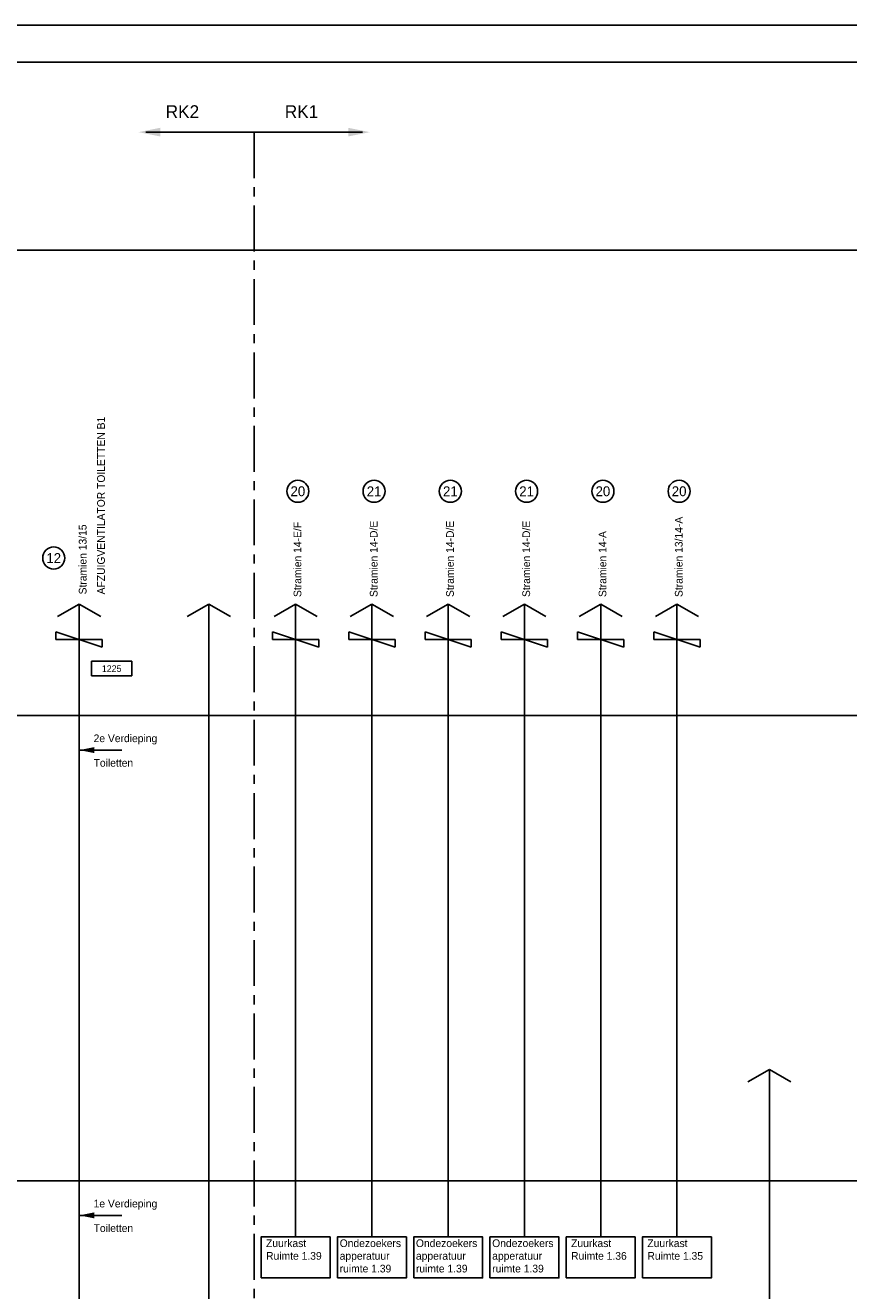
# Model space of a CAD drawing. Extents: x -490 to 1189, y 0 to 841.
# Tile 6 of 28: x -117 to 107, y 496 to 841. Entities that reach past the tile are written whole.
import ezdxf
from ezdxf.enums import TextEntityAlignment as Align

# ---------------------------------------------------------------- set-up
doc = ezdxf.new("R2010")
doc.units = 0
doc.linetypes.add('CENTER', pattern=[20, 12.5, -2.5, 2.5, -2.5])
doc.layers.get('0').update_dxf_attribs({"linetype": 'CONTINUOUS'})
for name, color, linetype in [('00KAD070', 5, 'CONTINUOUS'), ('WL$1----', 3, 'CONTINUOUS'), ('WL561---', 4, 'CONTINUOUS'), ('WL561---_RETOUR', 4, 'CONTINUOUS'), ('WL570---_TOEVOER', 3, 'CONTINUOUS')]:
    doc.layers.add(name, color=color, linetype=linetype)
doc.styles.add('BURO-018', font='BUROFONT.shx', dxfattribs={"height": 1.8})
doc.styles.add('BURO-025', font='BUROFONT.shx', dxfattribs={"height": 2.5})

# ---------------------------------------------------------------- blocks, each defined once
blk = doc.blocks.new('2322618')
at = {"color": 0, "linetype": 'CONTINUOUS'}
for p in [(-7, 7), (7, 7)]:
    blk.add_line(p, (0, 11.04), dxfattribs=at)
blk = doc.blocks.new('2322615')
at = {"color": 0, "linetype": 'CONTINUOUS'}
for p, q in [((-2.5, -7.5), (2.5, 7.5)), ((0, 7.5), (2.5, 7.5)), ((0, 7.5), (0, -7.5)), ((0, -7.5), (-2.5, -7.5))]:
    blk.add_line(p, q, dxfattribs=at)
at = {"color": 0, "linetype": 'CONTINUOUS', "style": 'BURO-018', "flags": 1}
blk.add_attdef('W_ID', (0, 0), '', height=1.8, dxfattribs=at)
blk = doc.blocks.new('3048601')
at = {"color": 0, "linetype": 'CONTINUOUS'}
blk.add_circle((0, 0), 2, dxfattribs=at)
at = {"color": 0, "linetype": 'CONTINUOUS', "style": 'BURO-018', "flags": 1}
blk.add_attdef('CV_MATCODE', (0, 0), '', height=1.8, dxfattribs=at)
blk = doc.blocks.new('AL-RNR')
at = {"color": 0, "linetype": 'CONTINUOUS'}
for p, q in [((-5.5, 2), (5.5, 2)), ((-5.5, -2), (-5.5, 2)), ((5.5, -2), (5.5, 2)), ((-5.5, -2), (5.5, -2))]:
    blk.add_line(p, q, dxfattribs=at)

msp = doc.modelspace()

# ---------------------------------------------------------------- hatches: boundary and pattern name
at = {"layer": 'WL561---', "linetype": 'CONTINUOUS'}
for points in [[(-80.57, 813.09), (-86.46, 811.91), (-80.57, 810.73), (-80.57, 811.91)], [(-29.4, 813.09), (-23.51, 811.91), (-29.4, 810.73), (-29.4, 811.91)]]:
    msp.add_hatch(color=8, dxfattribs=at).paths.add_polyline_path(points)
at = {"layer": 'WL561---'}
msp.add_hatch(color=6, dxfattribs=at).paths.add_polyline_path([(-98.5, 516.14), (-102.62, 516.96), (-98.5, 517.78), (-98.5, 516.96)])
at = {"layer": 'WL570---_TOEVOER', "linetype": 'CONTINUOUS'}
msp.add_hatch(color=6, dxfattribs=at).paths.add_polyline_path([(-98.5, 642.83), (-102.62, 643.65), (-98.5, 644.47), (-98.5, 643.65)])

# ---------------------------------------------------------------- linework, layer by layer
at = {"layer": '00KAD070', "linetype": 'CONTINUOUS'}
msp.add_line((1179, 831), (-479.54, 831), dxfattribs=at)
at = {"layer": 'WL$1----', "color": 3}
msp.add_line((1189, 841), (-489.54, 841), dxfattribs=at)
at = {"layer": 'WL561---', "color": 8, "linetype": 'CONTINUOUS'}
for p, q in [((-54.98, 811.92), (-84.49, 811.92)), ((-54.98, 811.92), (-25.47, 811.92)), ((-439.09, 779.75), (1169.98, 779.75)), ((-439.09, 653.07), (1169.98, 653.07)), ((-439.09, 526.38), (1169.51, 526.38))]:
    msp.add_line(p, q, dxfattribs=at)
at = {"layer": 'WL561---', "color": 8, "linetype": 'CENTER'}
msp.add_line((-54.98, 811.92), (-54.98, 183.34), dxfattribs=at)
at = {"layer": 'WL561---', "color": 6}
for p, q in [((-67.32, 683.39), (-67.32, 162.34)), ((-43.71, 683.39), (-43.71, 511.11)), ((-22.94, 683.39), (-22.94, 511.11)), ((-2.18, 683.39), (-2.18, 511.11)), ((18.58, 683.39), (18.58, 511.11)), ((39.35, 683.39), (39.35, 511.11)), ((60.11, 683.39), (60.11, 511.11)), ((85.27, 556.7), (85.27, 294.36))]:
    msp.add_line(p, q, dxfattribs=at)
at = {"layer": 'WL561---_RETOUR', "color": 7}
for points in [[(-53.09, 499.93), (-34.32, 499.93), (-34.32, 511.11), (-53.09, 511.11)], [(-32.32, 499.93), (-13.56, 499.93), (-13.56, 511.11), (-32.32, 511.11)], [(-11.56, 499.93), (7.2, 499.93), (7.2, 511.11), (-11.56, 511.11)], [(9.2, 499.93), (27.96, 499.93), (27.96, 511.11), (9.2, 511.11)], [(29.96, 499.93), (48.73, 499.93), (48.73, 511.11), (29.96, 511.11)], [(50.73, 499.93), (69.49, 499.93), (69.49, 511.11), (50.73, 511.11)]]:
    msp.add_lwpolyline(points, close=True, dxfattribs=at)
at = {"layer": 'WL570---_TOEVOER', "color": 6, "linetype": 'CONTINUOUS'}
for p, q in [((-102.66, 683.39), (-102.66, 316.96)), ((-91.01, 643.64), (-102.66, 643.64)), ((-91.01, 516.95), (-102.66, 516.95))]:
    msp.add_line(p, q, dxfattribs=at)

# ---------------------------------------------------------------- block references
at = {"layer": 'WL$1----', "color": 3, "xscale": 0.8400000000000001, "yscale": 0.8400000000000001, "zscale": 0.8400000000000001}
for p in [(-102.66, 674.12), (-67.32, 674.12), (-43.71, 674.12), (-22.94, 674.12), (-2.18, 674.12), (18.58, 674.12), (39.35, 674.12), (60.11, 674.12), (85.27, 547.43)]:
    msp.add_blockref('2322618', p, dxfattribs=at)
at = {"layer": 'WL$1----', "color": 3, "xscale": 0.8400000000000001, "yscale": 0.8400000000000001, "zscale": 0.8400000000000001, "rotation": 270}
for p in [(-102.66, 673.74), (-43.71, 673.74), (-22.94, 673.74), (-2.18, 673.74), (18.58, 673.74), (39.35, 673.74), (60.11, 673.74)]:
    msp.add_blockref('2322615', p, dxfattribs=at)
at = {"layer": 'WL561---_RETOUR', "color": 7}
ref = msp.add_blockref('3048601', (-43.1, 714.13), dxfattribs=dict(at, xscale=1.5, yscale=1.5, zscale=1.5))
ref.add_attrib('CV_TEXT1', '20', dxfattribs={"layer": '0', "color": 1, "linetype": 'CONTINUOUS', "height": 2.7, "style": 'BURO-018'}).set_placement((-43.1, 714.13), align=Align.MIDDLE)
ref = msp.add_blockref('3048601', (-22.34, 714.13), dxfattribs=dict(at, xscale=1.5, yscale=1.5, zscale=1.5))
ref.add_attrib('CV_TEXT1', '21', dxfattribs={"layer": '0', "color": 1, "linetype": 'CONTINUOUS', "height": 2.7, "style": 'BURO-018'}).set_placement((-22.34, 714.13), align=Align.MIDDLE)
ref = msp.add_blockref('3048601', (-1.58, 714.13), dxfattribs=dict(at, xscale=1.5, yscale=1.5, zscale=1.5))
ref.add_attrib('CV_TEXT1', '21', dxfattribs={"layer": '0', "color": 1, "linetype": 'CONTINUOUS', "height": 2.7, "style": 'BURO-018'}).set_placement((-1.58, 714.13), align=Align.MIDDLE)
ref = msp.add_blockref('3048601', (19.19, 714.13), dxfattribs=dict(at, xscale=1.5, yscale=1.5, zscale=1.5))
ref.add_attrib('CV_TEXT1', '21', dxfattribs={"layer": '0', "color": 1, "linetype": 'CONTINUOUS', "height": 2.7, "style": 'BURO-018'}).set_placement((19.19, 714.13), align=Align.MIDDLE)
ref = msp.add_blockref('3048601', (39.95, 714.13), dxfattribs=dict(at, xscale=1.5, yscale=1.5, zscale=1.5))
ref.add_attrib('CV_TEXT1', '20', dxfattribs={"layer": '0', "color": 1, "linetype": 'CONTINUOUS', "height": 2.7, "style": 'BURO-018'}).set_placement((39.95, 714.13), align=Align.MIDDLE)
ref = msp.add_blockref('3048601', (60.71, 714.13), dxfattribs=dict(at, xscale=1.5, yscale=1.5, zscale=1.5))
ref.add_attrib('CV_TEXT1', '20', dxfattribs={"layer": '0', "color": 1, "linetype": 'CONTINUOUS', "height": 2.7, "style": 'BURO-018'}).set_placement((60.71, 714.13), align=Align.MIDDLE)
ref = msp.add_blockref('3048601', (-109.57, 695.95), dxfattribs=dict(at, xscale=1.5, yscale=1.5, zscale=1.5))
ref.add_attrib('CV_TEXT1', '12', dxfattribs={"layer": '0', "color": 1, "linetype": 'CONTINUOUS', "height": 2.7, "style": 'BURO-018'}).set_placement((-109.57, 695.95), align=Align.MIDDLE)
ref = msp.add_blockref('AL-RNR', (-93.79, 665.83), dxfattribs=at)
ref.add_attrib('AL_RNR', '1225', dxfattribs={"layer": '0', "color": 0, "linetype": 'CONTINUOUS', "height": 1.8, "style": 'BURO-018'}).set_placement((-93.79, 665.83), align=Align.MIDDLE)

# ---------------------------------------------------------------- texts
for s, height, style, p in [('RK2', 3.5, 'BURO-018', (-79.08, 815.74)), ('RK1', 3.5, 'BURO-018', (-46.65, 815.74)), ('2e Verdieping', 2.1, 'BURO-025', (-98.71, 645.81)), ('Toiletten', 2.1, 'BURO-025', (-98.71, 639.12)), ('1e Verdieping', 2.1, 'BURO-025', (-98.71, 519.12)), ('Toiletten', 2.1, 'BURO-025', (-98.71, 512.43)), ('Zuurkast', 2.1, 'BURO-025', (-51.75, 508.33)), ('Ondezoekers', 2.1, 'BURO-025', (-31.71, 508.33)), ('Ondezoekers', 2.1, 'BURO-025', (-10.95, 508.33)), ('Ondezoekers', 2.1, 'BURO-025', (9.81, 508.33)), ('Zuurkast', 2.1, 'BURO-025', (31.3, 508.33)), ('Zuurkast', 2.1, 'BURO-025', (52.07, 508.33)), ('Ruimte 1.39', 2.1, 'BURO-025', (-51.75, 504.88)), ('apperatuur', 2.1, 'BURO-025', (-31.71, 504.88)), ('apperatuur', 2.1, 'BURO-025', (-10.95, 504.88)), ('apperatuur', 2.1, 'BURO-025', (9.81, 504.88)), ('Ruimte 1.36', 2.1, 'BURO-025', (31.3, 504.88)), ('Ruimte 1.35', 2.1, 'BURO-025', (52.07, 504.88)), ('ruimte 1.39', 2.1, 'BURO-025', (-31.71, 501.42)), ('ruimte 1.39', 2.1, 'BURO-025', (-10.95, 501.42)), ('ruimte 1.39', 2.1, 'BURO-025', (9.81, 501.42))]:
    msp.add_text(s, height=height, dxfattribs=dict(at, style=style)).set_placement(p)
at = {"layer": 'WL561---_RETOUR', "color": 7, "style": 'BURO-025'}
for s, p in [('AFZUIGVENTILATOR TOILETTEN B1', (-95.64, 686.05)), ('Stramien 14-E/F', (-42.16, 685.33)), ('Stramien 14-D/E', (-21.4, 685.33)), ('Stramien 14-D/E', (-0.63, 685.33)), ('Stramien 14-D/E', (20.13, 685.33)), ('Stramien 13/14-A', (61.65, 685.33)), ('Stramien 13/15', (-100.64, 686.05)), ('Stramien 14-A', (40.89, 685.33))]:
    msp.add_text(s, height=2.1, rotation=90, dxfattribs=at).set_placement(p)

doc.saveas('drawing.dxf')
